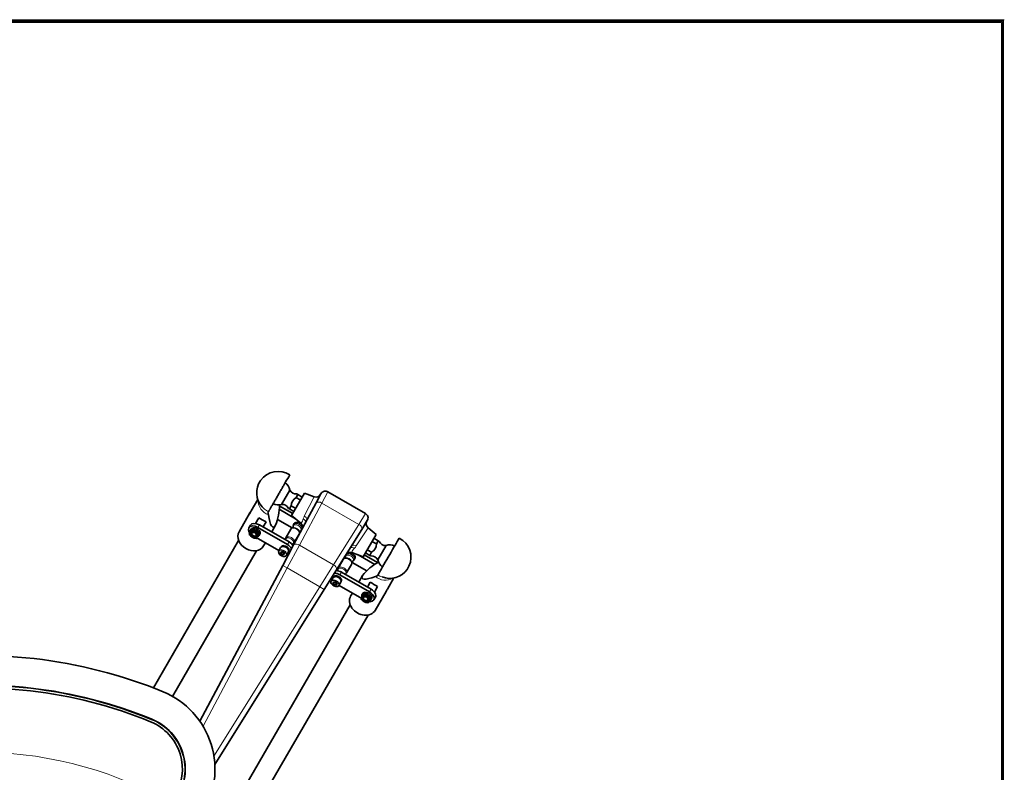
# Model space of a CAD drawing. Header units: millimetres. Extents: x 87 to 4373, y 75 to 3526.
# Tile 19 of 19: x 3609 to 4373, y 2493 to 3077. Entities that reach past the tile are written whole.
import ezdxf

# ---------------------------------------------------------------- set-up
doc = ezdxf.new("R2010")
doc.units = ezdxf.units.MM
doc.header["$MEASUREMENT"] = 0
doc.layers.get('0').update_dxf_attribs({"lineweight": 18})
doc.layers.add('图层0000', color=7, linetype='Continuous', lineweight=25)
doc.layers.add('图层1', color=7, linetype='Continuous', lineweight=35)
doc.dimstyles.new('线性样式 (GB)', dxfattribs={"dimtxt": 2, "dimasz": 2, "dimexe": 1, "dimexo": 0.5, "dimgap": 0.5, "dimtad": 1, "dimdsep": 46, "dimcen": -2.127267, "dimclrd": 7, "dimclre": 7, "dimclrt": 7, "dimadec": 0, "dimazin": 0, "dimtfac": 0.7, "dimtmove": 0, "dimatfit": 1, "dimfxl": 1, "dimfrac": 2, "dimtolj": 1, "dimtzin": 0, "dimlwd": 18, "dimlwe": 18, "dimarcsym": 0})

# ---------------------------------------------------------------- blocks, each defined once
blk = doc.blocks.new('DimBlk2580')
at = {"layer": '图层0000', "color": 5, "linetype": 'Continuous', "lineweight": 18}
blk.add_arc((238.529, 147.257), 19.996, 359.8362, 118.69, dxfattribs=at)
blk = doc.blocks.new('DimBlk2595')
at = {"layer": '图层0000', "color": 7, "linetype": 'Continuous', "lineweight": -3}
for p, q in [((3577.94, 2272.68), (3577.94, 2523.79)), ((3577.94, 2176.95), (3577.94, 2240.77)), ((3514.12, 2208.86), (3263, 2208.86)), ((3546.03, 2208.86), (3609.85, 2208.86)), ((3641.75, 2208.86), (3892.87, 2208.86)), ((3577.94, 2145.04), (3577.94, 1893.93))]:
    blk.add_line(p, q, dxfattribs=at)
at = {"layer": '图层0000', "color": 7, "linetype": 'Continuous', "lineweight": 18}
for p, q in [((3345.28, 2071.99), (3810.6, 2345.73)), ((3319.42, 2056.78), (3198.46, 1985.62)), ((2994.34, 1985.62), (3198.46, 1985.62))]:
    blk.add_line(p, q, dxfattribs=at)
blk.add_arc((3577.94, 2208.86), 299.93, 120.12275, 213.33333, dxfattribs=at)
at = {"layer": '图层0000', "color": 7, "linetype": 'Continuous', "lineweight": -3}
for points in [[(3814.67, 2338.8), (3836.45, 2360.94), (3806.52, 2352.66)], [(3341.2, 2078.92), (3319.42, 2056.78), (3349.35, 2065.06)]]:
    blk.add_solid(points, dxfattribs=at)
at = {"layer": '图层0000', "color": 7, "linetype": 'Continuous', "lineweight": 18, "char_height": 30, "attachment_point": 8, "line_spacing_factor": 1.2}
for s, insert in [('\\T1.125000;\\W1;\\FSimSun|b0|i0;{\\FArial Unicode MS;%%c}', (3024.06, 1990.95)), ('\\T1.531250;\\W1;\\FSimSun|b0|i0;600', (3095.65, 1989.56))]:
    blk.add_mtext(s, dxfattribs=dict(at, insert=insert))
blk = doc.blocks.new('*D29')
at = {"layer": 'Defpoints', "color": 0}
for p in [(3577.94, 2586.36), (3577.94, 2208.86), (3647.49, 2026.69), (3577.94, 1831.36), (3626.98, 1807.5)]:
    blk.add_point(p, dxfattribs=at)
at = {"layer": '图层0000', "color": 7, "linetype": 'Continuous', "lineweight": 18}
for p, q in [((3650.17, 2019.68), (3727.52, 1817.1)), ((3577.94, 1823.86), (3577.94, 1789.51))]:
    blk.add_line(p, q, dxfattribs=at)
blk.add_arc((3577.94, 2208.86), 404.35, 274.25197, 286.64599, dxfattribs=at)
at = {"layer": '图层0000', "color": 7}
for points in [[(3695.37, 1816.72), (3692.16, 1826.19), (3722.17, 1831.11)], [(3607.73, 1810.62), (3608.1, 1800.63), (3577.94, 1804.51)]]:
    blk.add_solid(points, dxfattribs=at)
at = {"layer": '图层0000', "color": 7, "lineweight": -3, "insert": (3684.08, 1838.16), "char_height": 30, "attachment_point": 5, "rotation": 15.97773}
blk.add_mtext('\\T1.25;\\W1;\\FSimSun;\\A1;21%%d', dxfattribs=at)
blk = doc.blocks.new('DimBlk2598')
at = {"layer": '图层0000', "color": 7, "linetype": 'Continuous', "lineweight": 18}
for p in [(3733.64, 2375.8), (4200.51, 2421.24)]:
    blk.add_line(p, (3828.73, 2421.24), dxfattribs=at)
at = {"layer": '图层0000', "color": 7, "linetype": 'Continuous', "lineweight": -3}
blk.add_solid([(3730.18, 2383.06), (3706.58, 2362.87), (3737.11, 2368.55)], dxfattribs=at)
at = {"layer": '图层0000', "color": 5, "linetype": 'Continuous', "lineweight": 18, "insert": (4037.59, 2439.6), "char_height": 30, "attachment_point": 8, "line_spacing_factor": 1.2}
blk.add_mtext('\\T1.562500;\\W1;\\FSimSun|b0|i0;3X M14贯穿', dxfattribs=at)
blk = doc.blocks.new('DrawingBlockBlk82')
at = {"layer": '图层0000', "color": 7, "linetype": 'Continuous', "lineweight": 18}
for p, q in [((4372.88, 3077.25), (87.75, 3077.25)), ((4372.13, 3076.5), (88.5, 3076.5)), ((4371.38, 3075.75), (89.25, 3075.75))]:
    blk.add_line(p, q, dxfattribs=at)
blk = doc.blocks.new('DrawingBorderBlk82')
at = {"layer": '图层0000', "color": 7, "linetype": 'Continuous', "lineweight": 18}
for p, q in [((4372.13, 3076.5), (87, 3076.5)), ((4371.38, 3075.75), (87.75, 3075.75)), ((4370.63, 3075), (88.5, 3075)), ((4370.63, 3075), (4370.63, 76.5)), ((4371.38, 3075.75), (4371.38, 75.75)), ((4372.13, 3076.5), (4372.13, 75))]:
    blk.add_line(p, q, dxfattribs=at)

msp = doc.modelspace()

# ---------------------------------------------------------------- linework, layer by layer
at = {"layer": '图层0000', "color": 251, "linetype": 'Continuous', "lineweight": 18}
for p, q in [((3843.661, 2702.076), (3848.419, 2710.876)), ((3830.066, 2692.08), (3837.809, 2707.073)), ((3826.313, 2669.451), (3843.661, 2702.076)), ((3843.661, 2702.076), (3872.212, 2685.592)), ((3872.212, 2685.592), (3877.454, 2694.113)), ((3795.25, 2685.218), (3794.07, 2683.174)), ((3852.631, 2654.256), (3872.212, 2685.592)), ((3879.466, 2683.023), (3870.352, 2668.82)), ((3816.858, 2651.816), (3826.313, 2669.451)), ((3818.204, 2671.976), (3817.024, 2669.933)), ((3826.313, 2669.451), (3852.631, 2654.256)), ((3751.54, 2528.972), (3816.858, 2651.816)), ((3816.858, 2651.816), (3813.326, 2653.694)), ((3842.087, 2637.25), (3816.858, 2651.816)), ((3842.087, 2637.25), (3852.631, 2654.256)), ((3857.693, 2646.453), (3858.873, 2648.496)), ((3759.956, 2505.814), (3842.087, 2637.25)), ((3842.087, 2637.25), (3845.479, 2635.13)), ((3881.817, 2635.238), (3880.638, 2633.194)), ((3711.729, 2534.442), (3711.649, 2534.248))]:
    msp.add_line(p, q, dxfattribs=at)
for centre, radius, start, end in [((3805.833, 2704.145), 11.6, 179.449931, 251.992727), ((3809.663, 2710.221), 16.554, 231.110291, 243.484406), ((3841.304, 2699.325), 3.623, 49.413788, 126.899866), ((3823.241, 2690.969), 6.1, 314.756293, 350.018166), ((3843.043, 2685.953), 14.351, 154.726886, 163.987974), ((3827.553, 2686.665), 3.663, 9.214087, 62.426672), ((3828.962, 2689.17), 3.112, 355.700912, 69.226351), ((3821.985, 2678.518), 4.602, 19.087036, 100.912964), ((3825.991, 2682.12), 1.825, 287.528687, 304.134459), ((3827.372, 2686.906), 0.315, 248.537317, 301.435249), ((3824.902, 2683.561), 4.049, 352.157439, 49.419289), ((3871.008, 2682.176), 3.623, 353.100134, 70.586212), ((3815.823, 2667.889), 5.068, 30.042507, 81.055119), ((3812.19, 2663.309), 2.688, 59.790859, 137.252827), ((3812.888, 2662.248), 3.447, 349.743007, 79.048783), ((3820.092, 2671.903), 1.825, 287.528687, 304.134459), ((3823.957, 2666.7), 3.622, 49.413113, 126.900542), ((3866.919, 2663.937), 3.663, 57.573207, 110.785975), ((3868.384, 2666.41), 3.112, 50.771893, 124.303706), ((3872.803, 2662.354), 6.1, 129.981834, 165.243707), ((3858.557, 2676.996), 14.351, 316.012026, 325.273114), ((3862.646, 2655.038), 4.605, 19.113041, 100.886707), ((3865.557, 2660.089), 4.049, 70.580705, 127.842573), ((3867.218, 2663.9), 0.315, 178.558082, 231.481415), ((3866.755, 2658.435), 1.595, 286.331752, 323.015811), ((3851.427, 2650.84), 3.622, 353.099458, 70.586887), ((3856.521, 2644.385), 5.074, 38.97615, 89.926224), ((3860.96, 2648.107), 1.445, 300.681516, 324.00346), ((3892.917, 2653.866), 11.6, 228.007273, 300.550069), ((3896.265, 2660.221), 16.554, 236.515584, 248.891816), ((3855.462, 2638.93), 1.669, 332.457232, 20.877683)]:
    msp.add_arc(centre, radius, start, end, dxfattribs=at)
for centre, major_axis, start_param, end_param in [((3822.792, 2679.914), (3.248, -1.875), 0, 3.1415927), ((3824.449, 2682.785), (2.988, -1.725), 5.9974749, 9.9328943), ((3824.863, 2683.503), (3.248, -1.875), 0, 3.1415927), ((3818.55, 2672.567), (2.988, -1.725), 5.9974749, 9.7524294), ((3818.964, 2673.285), (3.248, -1.875), 0, 3.1415927), ((3863.454, 2656.438), (3.248, -1.875), 0, 3.1415927), ((3865.111, 2659.309), (2.988, -1.725), 0, 3.6241764), ((3865.525, 2660.026), (3.248, -1.875), 0, 3.1415927), ((3859.212, 2649.091), (2.988, -1.725), 0, 3.649709), ((3859.626, 2649.809), (3.248, -1.875), 0, 3.1415927), ((3853.91, 2639.908), (3.031, -1.75), 0.6014502, 3.1415927)]:
    msp.add_ellipse(centre, major_axis=major_axis, ratio=0.6175001, start_param=start_param, end_param=end_param, dxfattribs=at)
for points in [[(3812.892, 2661.129), (3806.849, 2663.45), (3807.404, 2667.688), (3813.447, 2665.367)], [(3813.447, 2665.367), (3819.49, 2663.047), (3818.935, 2658.809), (3812.892, 2661.129)], [(3850.899, 2640.134), (3849.345, 2644.911), (3855.21, 2644.187), (3856.764, 2639.41)], [(3856.764, 2639.41), (3858.318, 2634.633), (3852.453, 2635.356), (3850.899, 2640.134)]]:
    msp.add_rational_spline(points, [1, 0.333333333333, 0.333333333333, 1], degree=3, dxfattribs=at)
at = {"layer": '图层1', "color": 7, "linetype": 'Continuous', "lineweight": 35}
for p, q in [((3795.864, 2719.187), (3794.652, 2717.085)), ((3796.151, 2719.684), (3795.864, 2719.187)), ((3812.462, 2701.104), (3818.903, 2712.26)), ((3877.453, 2694.113), (3848.422, 2710.874)), ((3788.9, 2696.214), (3793.965, 2705.007)), ((3830.223, 2709.834), (3820.223, 2692.514)), ((3825.009, 2708.803), (3823.63, 2706.414)), ((3823.63, 2706.414), (3827.094, 2704.414)), ((3825.009, 2708.803), (3824.166, 2709.29)), ((3828.473, 2706.803), (3825.009, 2708.803)), ((3837.806, 2707.074), (3830.223, 2709.834)), ((3842.887, 2709.29), (3839.129, 2702.222)), ((3802.272, 2695.408), (3801.884, 2694.731)), ((3823.338, 2689.9), (3810.495, 2697.308)), ((3810.671, 2699.931), (3821.05, 2693.944)), ((3817.664, 2698.032), (3818.509, 2697.545)), ((3819.889, 2699.933), (3818.509, 2697.545)), ((3818.509, 2697.545), (3821.973, 2695.545)), ((3823.353, 2697.933), (3819.889, 2699.933)), ((3839.129, 2702.222), (3821.782, 2669.596)), ((3779.453, 2679.814), (3787.882, 2694.448)), ((3792.11, 2686.334), (3794.667, 2690.774)), ((3809.343, 2689.419), (3820.7, 2682.868)), ((3827.26, 2686.609), (3820.223, 2692.514)), ((3874.604, 2681.74), (3878.846, 2688.529)), ((3788.204, 2685.007), (3787.024, 2682.963)), ((3788.756, 2681.963), (3788.166, 2680.942)), ((3817.024, 2669.933), (3794.07, 2683.174)), ((3795.25, 2685.218), (3818.204, 2671.976)), ((3800.346, 2687.494), (3798.09, 2683.579)), ((3804.786, 2679.717), (3807.76, 2684.879)), ((3819.544, 2681.789), (3815.716, 2675.16)), ((3822.153, 2686.308), (3821.616, 2685.378)), ((3826.589, 2680.396), (3826.6, 2680.404)), ((3828.435, 2682.189), (3828.111, 2681.628)), ((3855.023, 2650.404), (3874.604, 2681.74)), ((3879.468, 2683.02), (3885.649, 2677.834)), ((3779.089, 2673.17), (3713.122, 2558.645)), ((3787.23, 2677.862), (3787.834, 2678.91)), ((3789.269, 2679.851), (3789.072, 2679.51)), ((3790.868, 2676.466), (3810.291, 2665.262)), ((3791.972, 2676.437), (3791.629, 2676.461)), ((3792.807, 2676.023), (3792.463, 2676.048)), ((3793.214, 2675.113), (3792.912, 2674.589)), ((3795.685, 2677.963), (3795.095, 2676.942)), ((3826.039, 2678.039), (3822.212, 2671.41)), ((3875.649, 2660.514), (3885.649, 2677.834)), ((3882.52, 2672.414), (3885.984, 2670.414)), ((3887.363, 2672.803), (3883.899, 2674.803)), ((3885.984, 2670.414), (3887.363, 2672.803)), ((3888.208, 2672.315), (3887.363, 2672.803)), ((3792.953, 2665.184), (3727.835, 2552.132)), ((3798.513, 2668.827), (3799.91, 2671.251)), ((3811.711, 2667.723), (3810.217, 2665.134)), ((3812.317, 2668.372), (3812.245, 2668.247)), ((3821.782, 2669.596), (3813.326, 2653.694)), ((3814.283, 2668.445), (3814.169, 2669.132)), ((3814.298, 2668.442), (3814.169, 2669.132)), ((3814.739, 2669.054), (3814.868, 2668.282)), ((3818.033, 2665.072), (3817.961, 2664.947)), ((3820.69, 2670.179), (3820.701, 2670.186)), ((3882.242, 2663.933), (3878.778, 2665.933)), ((3893.41, 2669.243), (3886.969, 2658.088)), ((3811.546, 2663.872), (3812.487, 2664.546)), ((3812.229, 2662.574), (3811.546, 2663.872)), ((3812.229, 2662.574), (3813.015, 2663.936)), ((3813.852, 2661.951), (3812.229, 2662.574)), ((3812.487, 2664.546), (3814.11, 2663.923)), ((3813.015, 2663.936), (3812.747, 2664.446)), ((3813.827, 2663.625), (3813.015, 2663.936)), ((3814.378, 2663.413), (3813.827, 2663.625)), ((3813.852, 2661.951), (3814.53, 2663.125)), ((3814.793, 2662.625), (3813.852, 2661.951)), ((3814.11, 2663.923), (3814.793, 2662.625)), ((3817.774, 2664.223), (3816.279, 2661.634)), ((3856.379, 2651.684), (3860.206, 2658.313)), ((3867.021, 2663.654), (3875.649, 2660.514)), ((3868.773, 2658.151), (3869.31, 2659.082)), ((3884.666, 2654.486), (3871.829, 2661.904)), ((3876.475, 2661.944), (3886.849, 2655.95)), ((3877.399, 2663.545), (3880.863, 2661.545)), ((3880.863, 2661.545), (3882.242, 2663.933)), ((3880.863, 2661.545), (3881.706, 2661.058)), ((3813.326, 2653.694), (3749.053, 2532.814)), ((3845.479, 2635.13), (3855.023, 2650.404)), ((3862.874, 2647.934), (3866.701, 2654.563)), ((3867.057, 2656.103), (3878.409, 2649.543)), ((3909.714, 2650.654), (3910.929, 2652.754)), ((3910.929, 2652.754), (3911.215, 2653.251)), ((3852.374, 2644.247), (3850.879, 2641.658)), ((3852.907, 2644.77), (3852.979, 2644.896)), ((3880.638, 2633.194), (3857.693, 2646.453)), ((3858.873, 2648.496), (3881.817, 2635.238)), ((3872.285, 2640.746), (3875.27, 2645.903)), ((3886.739, 2645.74), (3887.132, 2646.415)), ((3894.515, 2635.237), (3899.598, 2644.02)), ((3760.654, 2499.383), (3845.479, 2635.13)), ((3852.258, 2640.582), (3853.414, 2641.055)), ((3852.676, 2639.299), (3852.258, 2640.582)), ((3852.676, 2639.299), (3853.462, 2640.661)), ((3854.249, 2638.489), (3852.676, 2639.299)), ((3853.462, 2640.661), (3853.343, 2641.026)), ((3853.414, 2641.055), (3854.987, 2640.245)), ((3854.249, 2640.256), (3853.462, 2640.661)), ((3855.036, 2639.851), (3854.249, 2640.256)), ((3854.249, 2638.489), (3855.036, 2639.851)), ((3855.405, 2638.962), (3854.249, 2638.489)), ((3854.987, 2640.245), (3855.405, 2638.962)), ((3855.106, 2639.88), (3855.036, 2639.851)), ((3858.436, 2640.747), (3856.941, 2638.158)), ((3857.015, 2638.286), (3876.429, 2627.067)), ((3858.623, 2641.47), (3858.695, 2641.596)), ((3878.978, 2636.878), (3881.241, 2640.789)), ((3886.921, 2637.511), (3884.354, 2633.077)), ((3865.991, 2629.869), (3867.392, 2632.29)), ((3873.781, 2627.899), (3874.084, 2628.422)), ((3875.318, 2631.987), (3874.729, 2630.967)), ((3875.634, 2629.534), (3875.83, 2629.875)), ((3879.964, 2627.034), (3880.16, 2627.375)), ((3882.246, 2627.987), (3881.656, 2626.965)), ((3885.158, 2629.031), (3883.978, 2626.987)), ((3885.036, 2618.856), (3893.495, 2633.473)), ((3715.07, 2363.087), (3865.616, 2623.232)), ((3878.534, 2626.46), (3878.19, 2626.485)), ((3879.368, 2626.047), (3879.024, 2626.071)), ((3880.063, 2625.662), (3879.457, 2624.615)), ((3720.551, 2340.614), (3879.465, 2615.218))]:
    msp.add_line(p, q, dxfattribs=at)
for centre, radius, start, end in [((3809.635, 2710.174), 16.5, 56.547487, 144.804221), ((5668.801, 1650.621), 2138.873, 149.879811, 150.048565), ((3809.635, 2710.174), 16.5, 155.236506, 231.080931), ((3809.635, 2710.174), 9.5, 12.685788, 54.020005), ((3823.493, 2714.244), 5, 203.380237, 277.742591), ((3846.419, 2707.412), 4, 59.999999, 151.999999), ((3827.918, 2699.618), 8.036, 122.250607, 177.749393), ((3839.177, 2710.832), 4, 249.999999, 332), ((3777.196, 2700.993), 12.642, 325.692005, 337.788252), ((3809.635, 2710.174), 9.5, 246.02422, 287.3141), ((3769.526, 2700.193), 41.186, 338.173149, 0.75414), ((3813.039, 2696.138), 5, 22.274478, 96.619733), ((3789.013, 2693.628), 1.395, 144.039715, 170.112554), ((3800.079, 2687.305), 14.133, 145.524174, 149.645681), ((3818.993, 2726.337), 43.087, 235.627684, 244.356058), ((3793.667, 2692.04), 8.647, 7.126366, 18.135201), ((3875.454, 2690.649), 4, 328.000036, 60.000029), ((3882.037, 2686.087), 4, 148, 230.000001), ((3791.725, 2681.639), 4.884, 164.26838, 244.536992), ((3790.294, 2680.001), 2.327, 156.141527, 220.126259), ((3790.589, 2677.912), 2.203, 49.919305, 133.503387), ((3790.899, 2677.675), 2.719, 353.147424, 126.852576), ((3821.943, 2680.382), 2.781, 107.340984, 149.598276), ((3820.688, 2683.521), 0.626, 305.821895, 354.178105), ((3824.034, 2684.004), 2.781, 150.40175, 192.658991), ((3826.99, 2679.881), 0.653, 127.861839, 171.510944), ((3827.649, 2686.924), 6.885, 259.521671, 267.407315), ((3824.694, 2683.561), 3.984, 332.020317, 49.983785), ((3825.769, 2682.985), 2.707, 304.441453, 329.912588), ((3793.968, 2682.99), 8.468, 217.271247, 262.833462), ((3799.916, 2693.314), 19.993, 230.613394, 249.491314), ((3792.973, 2681.266), 5.243, 215.577131, 264.422869), ((3790.403, 2678.922), 1.455, 156.156402, 220.111383), ((3791.92, 2679.443), 2.996, 215.577811, 264.422189), ((3792.228, 2677.869), 1.455, 259.888887, 323.843328), ((3791.258, 2677.525), 2.205, 346.514107, 70.127235), ((3792.84, 2677.968), 1.957, 258.887732, 329.938474), ((3793.215, 2678.316), 2.329, 259.903916, 323.828299), ((3793.769, 2677.707), 1.531, 330.0052, 336.544119), ((3818.091, 2673.8), 2.737, 150.195234, 183.831383), ((3823.621, 2679.413), 2.781, 330.401373, 12.659368), ((2049.055, 3740.482), 2138.872, 329.951435, 330.120189), ((3896.238, 2660.174), 16.5, 335.195835, 63.452517), ((3813.567, 2664.436), 3.423, 168.234158, 258.73613), ((3813.685, 2665.897), 2.688, 59.79907, 137.21957), ((3813.861, 2667.247), 1.91, 80.713805, 143.904135), ((3814.382, 2664.837), 3.447, 349.743007, 79.048783), ((3813.136, 2662.834), 8.094, 28.575066, 61.290601), ((3814.27, 2664.821), 8.165, 29.471565, 61.194515), ((3819.754, 2672.933), 2.91, 287.774307, 304.470229), ((3819.87, 2672.767), 2.707, 304.441453, 329.912588), ((3877.954, 2670.73), 8.036, 302.250607, 357.749393), ((3892.834, 2674.21), 5, 202.274478, 276.619733), ((3896.238, 2660.174), 9.5, 65.979995, 107.3141), ((3814.633, 2665.782), 2.303, 215.615132, 249.515248), ((3814.249, 2663.428), 2.709, 240.119905, 318.555049), ((3814.584, 2665.564), 2.082, 248.686099, 263.110684), ((3817.355, 2668.207), 5.877, 263.619142, 275.646754), ((3862.605, 2656.906), 2.781, 107.340943, 149.598317), ((3867.096, 2664.15), 6.885, 212.592697, 220.478691), ((3861.331, 2660.052), 0.646, 308.405505, 353.687815), ((3864.69, 2660.53), 2.775, 150.36769, 191.415223), ((3865.66, 2659.909), 3.984, 70.019019, 147.980518), ((3866.362, 2659.579), 2.804, 287.450659, 324.02976), ((3882.38, 2656.103), 5, 23.380237, 97.742591), ((3896.238, 2660.174), 9.5, 192.685788, 233.97578), ((3854.644, 2641.512), 8.165, 58.805485, 90.528435), ((3858.797, 2650.31), 2.781, 150.401869, 192.658872), ((3864.283, 2655.937), 2.781, 330.399052, 12.661688), ((3867.635, 2656.414), 0.634, 143.578455, 172.450179), ((3867.604, 2656.448), 0.588, 125.448353, 144.431417), ((3907.648, 2620.448), 41.186, 119.24586, 141.826851), ((3896.238, 2660.174), 16.5, 248.919621, 324.763551), ((3856.033, 2645.876), 5.877, 204.353246, 216.380858), ((3853.489, 2639.536), 8.094, 58.709399, 91.424934), ((3856.956, 2641.518), 1.669, 332.457232, 20.877683), ((3860.498, 2649.324), 2.754, 296.235565, 324.223716), ((3888.517, 2637.278), 8.647, 101.864799, 112.873634), ((3855.22, 2642.218), 2.189, 212.57501, 243.669073), ((3855.258, 2642.166), 2.16, 242.151274, 264.807348), ((3905.556, 2676.359), 43.087, 235.643942, 244.372316), ((3903.637, 2628.065), 11.604, 141.791058, 155.007414), ((3878.963, 2641.516), 16.608, 331.035803, 334.473435), ((3880.529, 2633.014), 8.468, 217.166538, 262.728753), ((3886.496, 2643.327), 19.993, 230.508686, 249.386606), ((3876.856, 2630.024), 2.327, 156.103476, 220.119992), ((3876.826, 2629.551), 2.036, 156.103476, 220.119992), ((3879.534, 2631.29), 5.244, 215.577811, 264.422189), ((3876.964, 2628.946), 1.455, 156.156672, 220.111113), ((3877.151, 2627.935), 2.205, 49.872765, 133.485893), ((3877.461, 2627.7), 2.719, 353.122572, 126.855316), ((3878.481, 2629.467), 2.996, 215.577811, 264.422189), ((3880.481, 2630.396), 4.884, 235.463008, 315.731621), ((3878.789, 2627.892), 1.455, 259.888617, 323.843598), ((3877.821, 2627.549), 2.203, 346.496613, 70.080695), ((3879.777, 2628.339), 2.328, 259.888617, 323.843598), ((3892.25, 2634.003), 1.351, 310.031916, 336.93568), ((3577.936, 2208.86), 375, 67.660599, 99.274761), ((3577.936, 2208.86), 352, 67.660599, 99.274761), ((3577.936, 2208.86), 351.79, 67.660599, 99.274761), ((3577.936, 2208.86), 349.79, 67.660599, 99.274761), ((3695.765, 2495.594), 65, 327, 67.660599), ((3695.765, 2495.594), 39.79, 327, 67.660599), ((3695.765, 2495.594), 41.79, 327, 67.660599), ((3695.765, 2495.594), 42, 327, 67.660599)]:
    msp.add_arc(centre, radius, start, end, dxfattribs=at)
for centre, major_axis, ratio, start_param, end_param in [((3806.188, 2704.19), (-0.105, -20.713), 0.2221542, 5.277776, 6.6544619), ((3792.22, 2679.963), (-5.196, 3), 0.6175001, 4.713014, 6.2831853), ((3791.434, 2678.601), (3.031, -1.75), 0.6175001, 0.0706323, 4.0443751), ((3791.63, 2678.942), (3.464, -2), 0.6175001, 0.0706323, 3.1415927), ((3793.4, 2682.007), (-5.196, 3), 0.6175001, 4.713014, 6.2831853), ((3792.22, 2679.963), (3.464, -2), 0.6175001, 0, 3.1422177), ((3825.401, 2684.433), (3.248, -1.875), 0.6175001, 0.7271402, 3.1415927), ((3788.985, 2674.323), (-9.532, 5.49), 0.7865706, 0, 3.1407965), ((3791.041, 2677.92), (-1.732, 1), 0.6175001, 4.713014, 7.1859677), ((3791.041, 2677.92), (1.732, -1), 0.6175001, 5.3804029, 7.8546066), ((3815.175, 2666.722), (2.858, -1.65), 0.6175001, 0, 2.0576073), ((3895.372, 2660.674), (-8.24, -14.26), 0.0004916, 0, 2.2363569), ((3866.063, 2660.957), (3.248, -1.875), 0.6175001, 0, 2.41445), ((3855.405, 2642.497), (3.031, -1.75), 0.6175001, 0.6014502, 3.1415927), ((3855.837, 2643.246), (2.858, -1.65), 0.6175001, 0, 3.1415927), ((3892.779, 2654.197), (-17.886, -10.448), 0.2221542, 5.9119087, 7.2885946), ((3853.887, 2639.869), (-3.017, 1.742), 0.6292342, 0, 3.1623735), ((3879.962, 2632.031), (5.196, -3), 0.6175001, 0, 1.5701713), ((3875.515, 2624.365), (-9.521, 5.51), 0.7865706, 0, 3.1415927), ((3878.192, 2628.965), (3.464, -2), 0.6175001, 0, 3.1409677), ((3877.995, 2628.625), (3.031, -1.75), 0.6175001, 5.3804029, 9.424153), ((3878.782, 2629.987), (3.464, -2), 0.6175001, 0, 3.1415927), ((3877.602, 2627.944), (1.732, -1), 0.6175001, 1.5701713, 4.0443751), ((3877.602, 2627.944), (1.732, -1), 0.6175001, 5.3804029, 7.8533566), ((3878.782, 2629.987), (5.196, -3), 0.6175001, 0, 1.5701713)]:
    msp.add_ellipse(centre, major_axis=major_axis, ratio=ratio, start_param=start_param, end_param=end_param, dxfattribs=at)
msp.add_rational_spline([(3802.272, 2695.408), (3802.31, 2695.483), (3806.926, 2703.491), (3811.543, 2711.499), (3815.577, 2718.487)], [1, 0.848819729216, 1, 0.848819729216, 1], degree=2, knots=[0, 0, 0, 0.5, 0.5, 1, 1, 1], dxfattribs=at)

# ---------------------------------------------------------------- block references
for name in ['DrawingBlockBlk82', 'DrawingBorderBlk82']:
    msp.add_blockref(name, (0, 0))
at = {"xscale": 15, "yscale": 15, "zscale": 15}
msp.add_blockref('DimBlk2580', (0, 0), dxfattribs=at)

# ---------------------------------------------------------------- dimensions: what is measured, and where the dimension line sits
at = {"layer": '图层0000', "color": 7, "linetype": 'Continuous', "lineweight": -3}
dim = msp.add_angular_dim_2l(base=(3626.975, 1807.498), line1=((3577.936, 2586.36), (3577.936, 1831.36)), line2=((3647.494, 2026.688), (3577.936, 2208.86)), text='\\T1.25;\\W1;\\FSimSun;<>', dimstyle='线性样式 (GB)', override={"dimscale": 1, "dimtxt": 30, "dimasz": 30, "dimexe": 15, "dimexo": 7.5, "dimgap": 3, "dimtad": 4, "dimtih": 0, "dimtoh": 0, "dimdec": 2, "dimlfac": 0.066667, "dimrnd": 0, "dimzin": 8, "dimdsep": 46, "dimlunit": 2, "dimpost": '<>', "dimtxsty": 'Standard', "dimsah": 0, "dimtsz": 0, "dimcen": -31.909007, "dimdle": 0, "dimse1": 0, "dimse2": 0, "dimsd1": 0, "dimsd2": 0, "dimclrd": 7, "dimclre": 7, "dimclrt": 7, "dimaunit": 0, "dimadec": 0, "dimazin": 2, "dimtol": 0, "dimlim": 0, "dimtp": 0, "dimtm": 0, "dimtfac": 0.7, "dimtdec": 2, "dimtix": 0, "dimtofl": 1, "dimtmove": 0, "dimatfit": 1, "dimtfillclr": 0, "dimfrac": 2, "dimtzin": 0, "dimlwd": 18, "dimlwe": 18}, dxfattribs=at)
dim.commit()
dim.dimension.update_dxf_attribs({"geometry": '*D29', "text_midpoint": (3689.238, 1820.134), "dimtype": 162})
for p1, p2, text, override, picture, middle in [((3706.575, 2362.869), (3695.297, 2357.479), '\\T1.25;\\W1;\\FSimSun;3X M14贯穿', {"dimscale": 1, "dimtxt": 30, "dimasz": 30, "dimexe": 15, "dimexo": 7.5, "dimgap": 15, "dimtad": 1, "dimtih": 1, "dimtoh": 1, "dimdec": 2, "dimlfac": 0.04, "dimrnd": 0, "dimzin": 8, "dimdsep": 46, "dimlunit": 2, "dimtxsty": 'Standard', "dimsah": 1, "dimtsz": 0, "dimcen": 0, "dimdle": 0, "dimse1": 0, "dimse2": 0, "dimsd1": 0, "dimsd2": 1, "dimclrd": 7, "dimclre": 7, "dimclrt": 5, "dimaunit": 0, "dimadec": 2, "dimazin": 2, "dimtol": 0, "dimlim": 0, "dimtp": 0, "dimtm": 0, "dimtfac": 0.7, "dimtdec": 2, "dimtix": 0, "dimtofl": 0, "dimtmove": 0, "dimatfit": 3, "dimtfillclr": 0, "dimfrac": 2, "dimtzin": 0, "dimlwd": 18, "dimlwe": 18}, 'DimBlk2598', (4037.595, 2410.72)), ((3836.454, 2360.941), (3319.419, 2056.778), '\\T1.25;\\W1;\\FSimSun;<>', {"dimscale": 1, "dimtxt": 30, "dimasz": 30, "dimexe": 15, "dimexo": 7.5, "dimgap": 3, "dimtad": 1, "dimtih": 1, "dimtoh": 1, "dimdec": 0, "dimlfac": 1, "dimrnd": 0, "dimzin": 8, "dimdsep": 46, "dimlunit": 2, "dimpost": '%%c<>', "dimtxsty": 'Standard', "dimsah": 0, "dimtsz": 0, "dimcen": -31.909003, "dimdle": 0, "dimse1": 0, "dimse2": 0, "dimsd1": 0, "dimsd2": 0, "dimclrd": 7, "dimclre": 7, "dimclrt": 7, "dimaunit": 0, "dimadec": 0, "dimazin": 2, "dimtol": 0, "dimlim": 0, "dimtp": 0, "dimtm": 0, "dimtfac": 0.7, "dimtdec": 2, "dimtix": 0, "dimtofl": 1, "dimtmove": 0, "dimatfit": 1, "dimtfillclr": 0, "dimfrac": 2, "dimtzin": 0, "dimlwd": 18, "dimlwe": 18}, 'DimBlk2595', (3073.426, 1971.785))]:
    dim = msp.add_diameter_dim_2p(p1=p1, p2=p2, text=text, dimstyle='线性样式 (GB)', override=override, dxfattribs=at)
    dim.commit()
    dim.dimension.update_dxf_attribs({"geometry": picture, "text_midpoint": middle, "dimtype": 163})

doc.saveas('drawing.dxf')
